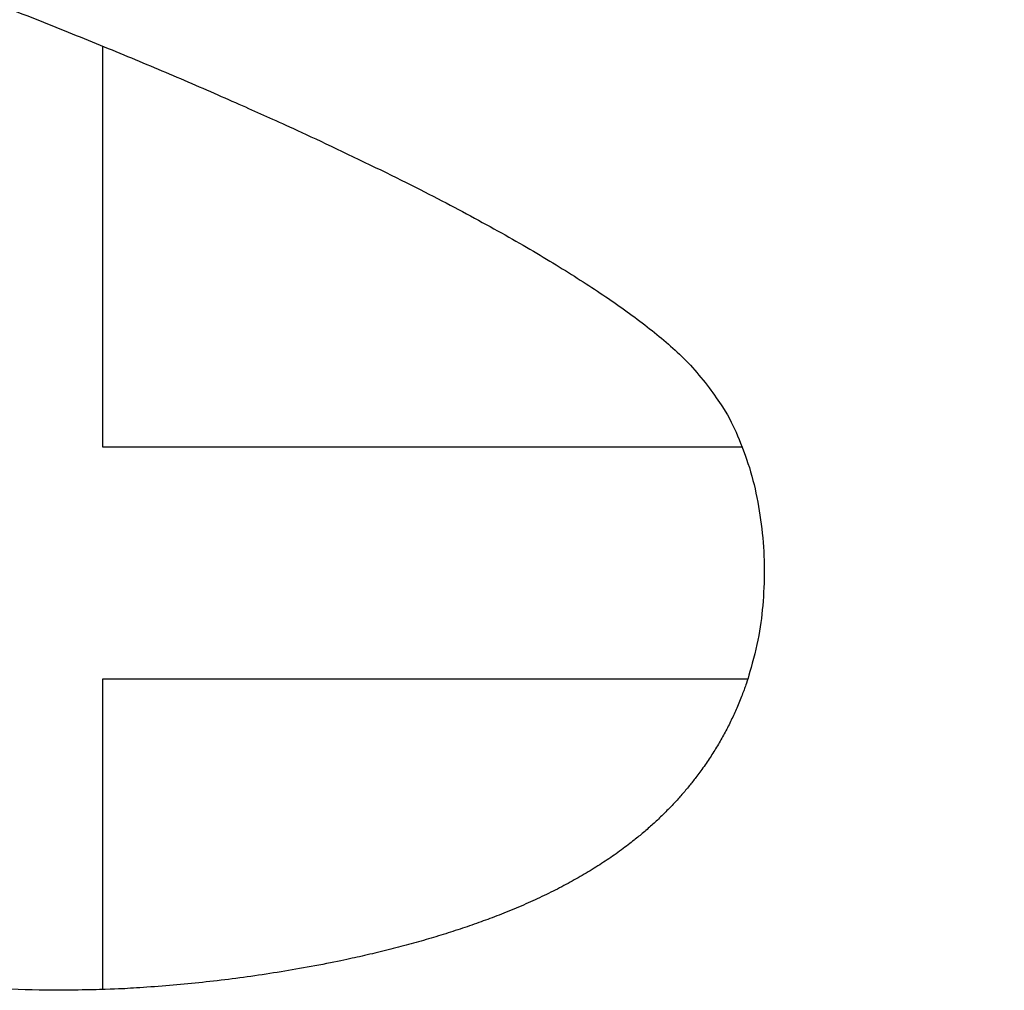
# Model space of a CAD drawing. Header units: inches. Extents: x 18 to 846, y -44 to 561.
# Tile 159 of 256: x 130.232 to 131.073, y 313.731 to 314.559. Entities that reach past the tile are written whole.
import ezdxf

# ---------------------------------------------------------------- set-up
doc = ezdxf.new("R2010")
doc.units = ezdxf.units.IN
doc.header["$LTSCALE"] = 24
doc.header["$MEASUREMENT"] = 0
doc.layers.add('Visible (ANSI)', color=7, linetype='Continuous', lineweight=30)

msp = doc.modelspace()

# ---------------------------------------------------------------- linework, layer by layer
at = {"layer": 'Visible (ANSI)'}
for p, q in [((130.30306, 314.53683), (130.30306, 314.19462)), ((130.30306, 314.19462), (130.84891, 314.19462)), ((130.85365, 313.9965), (130.30306, 313.9965)), ((130.30306, 313.9965), (130.30306, 313.73143))]:
    msp.add_line(p, q, dxfattribs=at)
msp.add_open_spline([(133.08223, 318.25643), (132.72895, 318.6113), (132.61272, 318.66442), (132.36072, 318.86654), (131.79911, 319.13233), (131.31502, 319.27639), (130.96493, 319.34501), (130.45359, 319.38183), (130.07341, 319.36047), (129.82556, 319.32904), (129.24677, 319.20766), (128.28293, 318.65941), (127.88666, 317.98304), (127.6997, 317.36357), (127.67492, 316.6052), (127.94702, 315.93373), (128.24548, 315.49711), (129.0967, 314.95592), (129.48882, 314.82308), (130.18332, 314.59877), (130.60026, 314.40936), (130.74795, 314.31633), (130.85314, 314.23343), (130.88169, 314.0639), (130.83709, 313.91853), (130.6852, 313.77258), (130.23694, 313.70357), (130.00411, 313.76518), (129.64585, 313.8789), (129.21629, 314.08021), (128.85648, 314.35765), (128.68677, 314.55995), (128.48192, 314.77419)], degree=4, knots=[0, 0, 0, 0, 0, 0.074085, 0.10269, 0.133689, 0.16679, 0.198605, 0.227525, 0.257011, 0.291036, 0.329253, 0.371353, 0.415239, 0.455898, 0.494781, 0.535382, 0.575034, 0.615343, 0.653819, 0.685392, 0.711703, 0.732004, 0.749282, 0.767325, 0.789255, 0.813362, 0.840082, 0.86874, 0.896879, 0.925496, 1, 1, 1, 1, 1], dxfattribs=at)

doc.saveas('drawing.dxf')
